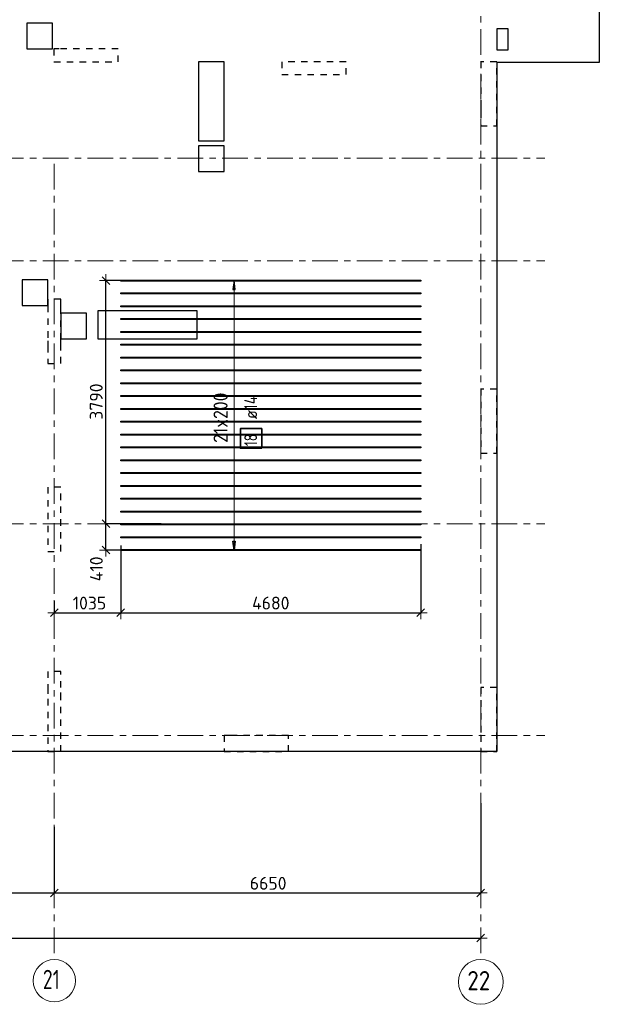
# Model space of a CAD drawing. Header units: metres. Extents: x -38 to 97, y -15 to 21.
# Tile 14 of 216: x 54 to 63, y -4 to 11. Entities that reach past the tile are written whole.
import ezdxf

# ---------------------------------------------------------------- set-up
doc = ezdxf.new("R2010")
doc.units = ezdxf.units.M
doc.header["$PDMODE"] = 65
for name, pattern in [('______11', [0.5, 0.4, -0.05, 0, -0.05]), ('______2', [0.0405, 0.03, -0.0105]), ('______5', [1.1, 0.8, -0.1, 0.1, -0.1])]:
    doc.linetypes.add(name, pattern=pattern)
for name, color, linetype, lineweight in [('XR$2$Осевая линия (1)', 7, '______5', 13), ('XR$2$Размерная линия (1)', 7, 'Continuous', 13), ('XR$5$Перекрытие (1)', 7, 'Continuous', 35), ('XR$5$Размерная линия (1)', 7, 'Continuous', 13)]:
    doc.layers.add(name, color=color, linetype=linetype, lineweight=lineweight)
doc.layers.add('XR$5$Арм.стержн.Доп. Арм верхн.зоны Х', color=7, linetype='Continuous', lineweight=35, true_color=0x8c8cff)
doc.layers.add('XR$7$Стена_ бетон несущ.', color=7, linetype='Continuous', lineweight=70, true_color=0xb4b496)
doc.styles.add('ISOCPEUR', font='txt')
doc.dimstyles.new('DIMSTYLE_3', dxfattribs={"dimtxt": 0.2, "dimasz": 0.2, "dimexe": 0, "dimexo": 0, "dimgap": 0.1, "dimtad": 2, "dimdec": 0, "dimlfac": 1000, "dimrnd": 5, "dimzin": 12, "dimdsep": 46, "dimtxsty": 'ISOCPEUR', "dimblk1": 'ALL_ML_STRICH', "dimblk2": 'ALL_ML_STRICH', "dimsah": 1, "dimcen": 0, "dimclrd": 7, "dimclre": 256, "dimclrt": 7, "dimadec": 0, "dimazin": 0, "dimtfac": 1, "dimtdec": 0, "dimtix": 1, "dimtmove": 2, "dimatfit": 3, "dimfxl": 0, "dimtzin": 0, "dimlwd": 0, "dimlwe": -3, "dimarcsym": 0})
doc.dimstyles.new('DIMSTYLE_36', dxfattribs={"dimtxt": 0.2, "dimasz": 0.2, "dimexe": 0, "dimexo": 0, "dimgap": 0.1, "dimtad": 2, "dimdec": 0, "dimlfac": 1000, "dimrnd": 5, "dimzin": 12, "dimdsep": 46, "dimtxsty": 'ISOCPEUR', "dimblk1": 'ALL_ML_STRICH', "dimblk2": 'ALL_ML_STRICH', "dimsah": 1, "dimcen": 0, "dimclrd": 7, "dimclre": 256, "dimclrt": 7, "dimadec": 0, "dimazin": 0, "dimtfac": 1, "dimtdec": 0, "dimtix": 1, "dimtmove": 2, "dimatfit": 3, "dimfxl": 0, "dimtvp": 1.2, "dimtzin": 0, "dimlwd": 0, "dimlwe": -3, "dimarcsym": 0})

# ---------------------------------------------------------------- blocks, each defined once
blk = doc.blocks.new('ALL_ML_STRICH')
at = {"color": 0, "linetype": 'ByBlock', "lineweight": -2}
for p, q in [((-1, 0), (0.5, 0)), ((-0.3, -0.3), (0.3, 0.3)), ((0, -0.5), (0, 0.5))]:
    blk.add_line(p, q, dxfattribs=at)
blk = doc.blocks.new('*D12')
at = {"layer": 'DEFPOINTS', "color": 7, "linetype": 'Continuous', "lineweight": 13, "transparency": 33554687}
for p in [(0.5, -3.103), (0.5, -3.156), (61.6, -3.14)]:
    blk.add_point(p, dxfattribs=at)
at = {"layer": 'XR$2$Размерная линия (1)', "color": 9, "linetype": 'Continuous', "lineweight": -2, "true_color": 0xc7c7c7, "transparency": 33554687}
for p, q in [((0.5, -3.123), (0.5, -3.156)), ((61.6, -3.156), (61.6, -3.156))]:
    blk.add_line(p, q, dxfattribs=at)
at = {"layer": 'XR$2$Размерная линия (1)', "color": 7, "linetype": 'Continuous', "lineweight": -2, "transparency": 33554687}
blk.add_line((0.5, -3.156), (61.6, -3.156), dxfattribs=at)
at = {"layer": 'XR$2$Размерная линия (1)', "color": 7, "linetype": 'Continuous', "lineweight": 13, "transparency": 33554687, "xscale": 0.2, "yscale": 0.2, "zscale": 0.2, "rotation": 180}
blk.add_blockref('ALL_ML_STRICH', (0.5, -3.156), dxfattribs=at)
at = {"layer": 'XR$2$Размерная линия (1)', "color": 7, "linetype": 'Continuous', "lineweight": 13, "transparency": 33554687, "xscale": 0.2, "yscale": 0.2, "zscale": 0.2}
blk.add_blockref('ALL_ML_STRICH', (61.6, -3.156), dxfattribs=at)
at = {"layer": 'XR$2$Размерная линия (1)', "color": 7, "linetype": 'Continuous', "lineweight": 13, "transparency": 33554687, "insert": (31.1, -3.006), "char_height": 0.2, "width": 1, "attachment_point": 5, "style": 'ISOCPEUR'}
blk.add_mtext('\\A1;{61100}', dxfattribs=at)
blk = doc.blocks.new('*D24')
at = {"layer": 'DEFPOINTS', "color": 7, "linetype": 'Continuous', "lineweight": 13, "transparency": 33554687}
for p in [(54.95, -1.403), (48.15, -1.606), (48.15, -2.452)]:
    blk.add_point(p, dxfattribs=at)
at = {"layer": 'XR$2$Размерная линия (1)', "color": 9, "linetype": 'Continuous', "lineweight": -2, "true_color": 0xc7c7c7, "transparency": 33554687}
for p, q in [((54.95, -1.423), (54.95, -2.452)), ((48.15, -1.626), (48.15, -2.452))]:
    blk.add_line(p, q, dxfattribs=at)
at = {"layer": 'XR$2$Размерная линия (1)', "color": 7, "linetype": 'Continuous', "lineweight": -2, "transparency": 33554687}
blk.add_line((48.15, -2.452), (54.95, -2.452), dxfattribs=at)
at = {"layer": 'XR$2$Размерная линия (1)', "color": 7, "linetype": 'Continuous', "lineweight": 13, "transparency": 33554687, "xscale": 0.2, "yscale": 0.2, "zscale": 0.2, "rotation": 180}
blk.add_blockref('ALL_ML_STRICH', (48.15, -2.452), dxfattribs=at)
at = {"layer": 'XR$2$Размерная линия (1)', "color": 7, "linetype": 'Continuous', "lineweight": 13, "transparency": 33554687, "xscale": 0.2, "yscale": 0.2, "zscale": 0.2}
blk.add_blockref('ALL_ML_STRICH', (54.95, -2.452), dxfattribs=at)
at = {"layer": 'XR$2$Размерная линия (1)', "color": 7, "linetype": 'Continuous', "lineweight": 13, "transparency": 33554687, "insert": (51.56, -2.302), "char_height": 0.2, "width": 0.8, "attachment_point": 5, "style": 'ISOCPEUR'}
blk.add_mtext('\\A1;{6800}', dxfattribs=at)
blk = doc.blocks.new('*D25')
at = {"layer": 'DEFPOINTS', "color": 7, "linetype": 'Continuous', "lineweight": 13, "transparency": 33554687}
for p in [(61.6, -1.033), (54.95, -1.403), (54.95, -2.452)]:
    blk.add_point(p, dxfattribs=at)
at = {"layer": 'XR$2$Размерная линия (1)', "color": 9, "linetype": 'Continuous', "lineweight": -2, "true_color": 0xc7c7c7, "transparency": 33554687}
for p, q in [((61.6, -1.053), (61.6, -2.452)), ((54.95, -1.423), (54.95, -2.452))]:
    blk.add_line(p, q, dxfattribs=at)
at = {"layer": 'XR$2$Размерная линия (1)', "color": 7, "linetype": 'Continuous', "lineweight": -2, "transparency": 33554687}
blk.add_line((54.95, -2.452), (61.6, -2.452), dxfattribs=at)
at = {"layer": 'XR$2$Размерная линия (1)', "color": 7, "linetype": 'Continuous', "lineweight": 13, "transparency": 33554687, "xscale": 0.2, "yscale": 0.2, "zscale": 0.2, "rotation": 180}
blk.add_blockref('ALL_ML_STRICH', (54.95, -2.452), dxfattribs=at)
at = {"layer": 'XR$2$Размерная линия (1)', "color": 7, "linetype": 'Continuous', "lineweight": 13, "transparency": 33554687, "xscale": 0.2, "yscale": 0.2, "zscale": 0.2}
blk.add_blockref('ALL_ML_STRICH', (61.6, -2.452), dxfattribs=at)
at = {"layer": 'XR$2$Размерная линия (1)', "color": 7, "linetype": 'Continuous', "lineweight": 13, "transparency": 33554687, "insert": (58.285, -2.302), "char_height": 0.2, "width": 0.8, "attachment_point": 5, "style": 'ISOCPEUR'}
blk.add_mtext('\\A1;{6650}', dxfattribs=at)
blk = doc.blocks.new('*D642')
at = {"layer": 'DEFPOINTS', "color": 7, "linetype": 'Continuous', "lineweight": 13, "transparency": 33554687}
for p in [(56.639, 3.3), (55.754, 2.89), (57.094, 2.89)]:
    blk.add_point(p, dxfattribs=at)
at = {"layer": 'XR$5$Размерная линия (1)', "color": 9, "linetype": 'Continuous', "lineweight": -2, "true_color": 0xc7c7c7, "transparency": 33554687}
for p, q in [((56.619, 3.3), (55.754, 3.3)), ((57.074, 2.89), (55.754, 2.89))]:
    blk.add_line(p, q, dxfattribs=at)
at = {"layer": 'XR$5$Размерная линия (1)', "color": 7, "linetype": 'Continuous', "lineweight": -2, "transparency": 33554687}
blk.add_line((55.754, 2.89), (55.754, 3.3), dxfattribs=at)
at = {"layer": 'XR$5$Размерная линия (1)', "color": 7, "linetype": 'Continuous', "lineweight": 13, "transparency": 33554687, "xscale": 0.2, "yscale": 0.2, "zscale": 0.2}
for p, rotation in [((55.754, 3.3), 90), ((55.754, 2.89), 270)]:
    blk.add_blockref('ALL_ML_STRICH', p, dxfattribs=dict(at, rotation=rotation))
at = {"layer": 'XR$5$Размерная линия (1)', "color": 7, "linetype": 'Continuous', "lineweight": 13, "transparency": 33554687, "insert": (55.606, 2.598), "char_height": 0.2, "width": 0.6, "attachment_point": 5, "rotation": 90, "style": 'ISOCPEUR'}
blk.add_mtext('\\A1;{410}', dxfattribs=at)
blk = doc.blocks.new('*D643')
at = {"layer": 'DEFPOINTS', "color": 7, "linetype": 'Continuous', "lineweight": 13, "transparency": 33554687}
for p in [(56.784, 7.09), (55.754, 3.3), (56.639, 3.3)]:
    blk.add_point(p, dxfattribs=at)
at = {"layer": 'XR$5$Размерная линия (1)', "color": 9, "linetype": 'Continuous', "lineweight": -2, "true_color": 0xc7c7c7, "transparency": 33554687}
for p, q in [((56.764, 7.09), (55.754, 7.09)), ((56.619, 3.3), (55.754, 3.3))]:
    blk.add_line(p, q, dxfattribs=at)
at = {"layer": 'XR$5$Размерная линия (1)', "color": 7, "linetype": 'Continuous', "lineweight": -2, "transparency": 33554687}
blk.add_line((55.754, 3.3), (55.754, 7.09), dxfattribs=at)
at = {"layer": 'XR$5$Размерная линия (1)', "color": 7, "linetype": 'Continuous', "lineweight": 13, "transparency": 33554687, "xscale": 0.2, "yscale": 0.2, "zscale": 0.2}
for p, rotation in [((55.754, 7.09), 90), ((55.754, 3.3), 270)]:
    blk.add_blockref('ALL_ML_STRICH', p, dxfattribs=dict(at, rotation=rotation))
at = {"layer": 'XR$5$Размерная линия (1)', "color": 7, "linetype": 'Continuous', "lineweight": 13, "transparency": 33554687, "insert": (55.604, 5.205), "char_height": 0.2, "width": 0.8, "attachment_point": 5, "rotation": 90, "style": 'ISOCPEUR'}
blk.add_mtext('\\A1;{3790}', dxfattribs=at)
blk = doc.blocks.new('*D644')
at = {"layer": 'DEFPOINTS', "color": 7, "linetype": 'Continuous', "lineweight": 13, "transparency": 33554687}
for p in [(55.986, 2.98), (54.95, 2.117), (54.95, 1.915)]:
    blk.add_point(p, dxfattribs=at)
at = {"layer": 'XR$5$Размерная линия (1)', "color": 9, "linetype": 'Continuous', "lineweight": -2, "true_color": 0xc7c7c7, "transparency": 33554687}
for p, q in [((55.986, 2.96), (55.986, 1.915)), ((54.95, 2.097), (54.95, 1.915))]:
    blk.add_line(p, q, dxfattribs=at)
at = {"layer": 'XR$5$Размерная линия (1)', "color": 7, "linetype": 'Continuous', "lineweight": -2, "transparency": 33554687}
blk.add_line((54.95, 1.915), (55.986, 1.915), dxfattribs=at)
at = {"layer": 'XR$5$Размерная линия (1)', "color": 7, "linetype": 'Continuous', "lineweight": 13, "transparency": 33554687, "xscale": 0.2, "yscale": 0.2, "zscale": 0.2, "rotation": 180}
blk.add_blockref('ALL_ML_STRICH', (54.95, 1.915), dxfattribs=at)
at = {"layer": 'XR$5$Размерная линия (1)', "color": 7, "linetype": 'Continuous', "lineweight": 13, "transparency": 33554687, "xscale": 0.2, "yscale": 0.2, "zscale": 0.2}
blk.add_blockref('ALL_ML_STRICH', (55.986, 1.915), dxfattribs=at)
at = {"layer": 'XR$5$Размерная линия (1)', "color": 7, "linetype": 'Continuous', "lineweight": 13, "transparency": 33554687, "insert": (55.498, 2.065), "char_height": 0.2, "width": 0.8, "attachment_point": 5, "style": 'ISOCPEUR'}
blk.add_mtext('\\A1;{1035}', dxfattribs=at)
blk = doc.blocks.new('*D645')
at = {"layer": 'DEFPOINTS', "color": 7, "linetype": 'Continuous', "lineweight": 13, "transparency": 33554687}
for p in [(55.986, 2.98), (60.666, 3.005), (55.986, 1.915)]:
    blk.add_point(p, dxfattribs=at)
at = {"layer": 'XR$5$Размерная линия (1)', "color": 9, "linetype": 'Continuous', "lineweight": -2, "true_color": 0xc7c7c7, "transparency": 33554687}
for p, q in [((55.986, 2.96), (55.986, 1.915)), ((60.666, 2.985), (60.666, 1.915))]:
    blk.add_line(p, q, dxfattribs=at)
at = {"layer": 'XR$5$Размерная линия (1)', "color": 7, "linetype": 'Continuous', "lineweight": -2, "transparency": 33554687}
blk.add_line((55.986, 1.915), (60.666, 1.915), dxfattribs=at)
at = {"layer": 'XR$5$Размерная линия (1)', "color": 7, "linetype": 'Continuous', "lineweight": 13, "transparency": 33554687, "xscale": 0.2, "yscale": 0.2, "zscale": 0.2, "rotation": 180}
blk.add_blockref('ALL_ML_STRICH', (55.986, 1.915), dxfattribs=at)
at = {"layer": 'XR$5$Размерная линия (1)', "color": 7, "linetype": 'Continuous', "lineweight": 13, "transparency": 33554687, "xscale": 0.2, "yscale": 0.2, "zscale": 0.2}
blk.add_blockref('ALL_ML_STRICH', (60.666, 1.915), dxfattribs=at)
at = {"layer": 'XR$5$Размерная линия (1)', "color": 7, "linetype": 'Continuous', "lineweight": 13, "transparency": 33554687, "insert": (58.326, 2.065), "char_height": 0.2, "width": 0.8, "attachment_point": 5, "style": 'ISOCPEUR'}
blk.add_mtext('\\A1;{4680}', dxfattribs=at)

msp = doc.modelspace()

# ---------------------------------------------------------------- linework, layer by layer
at = {"layer": 'XR$2$Осевая линия (1)', "color": 253, "linetype": '______11', "lineweight": 13, "true_color": 0xa0a0a0, "transparency": 33554687}
for p, q in [((61.6, -3.39), (61.6, 19.78)), ((-2.63, 9), (62.6, 9)), ((54.95, -3.39), (54.95, 8.98)), ((-2.63, 7.4), (62.6, 7.4)), ((-2.63, 3.3), (62.6, 3.3)), ((-2.63, 0), (62.6, 0))]:
    msp.add_line(p, q, dxfattribs=at)
at = {"layer": 'XR$2$Осевая линия (1)', "color": 7, "linetype": 'Continuous', "lineweight": 13, "transparency": 33554687}
for centre, radius in [((54.9504, -3.8199), 0.3304), ((61.6018, -3.8388), 0.3493)]:
    msp.add_circle(centre, radius, dxfattribs=at)
at = {"layer": 'XR$5$Арм.стержн.Доп. Арм верхн.зоны Х', "color": 253, "linetype": 'Continuous', "lineweight": -3, "true_color": 0xa0a0a0, "transparency": 33554687}
for p, q in [((57.7533, 7.0902), (57.6533, 7.0902)), ((57.7533, 7.0902), (57.8533, 7.0902)), ((57.7533, 2.8902), (57.6533, 2.8902)), ((57.7533, 2.8902), (57.8533, 2.8902))]:
    msp.add_line(p, q, dxfattribs=at)
at = {"layer": 'XR$5$Арм.стержн.Доп. Арм верхн.зоны Х', "color": 7, "linetype": 'Continuous', "lineweight": 25, "transparency": 33554687}
for p, q in [((57.7533, 7.0902), (57.7333, 6.9502)), ((57.7733, 6.9502), (57.7533, 7.0902)), ((57.7333, 6.9502), (57.7733, 6.9502)), ((57.7533, 2.8902), (57.7333, 3.0302)), ((57.7333, 3.0302), (57.7733, 3.0302)), ((57.7733, 3.0302), (57.7533, 2.8902))]:
    msp.add_line(p, q, dxfattribs=at)
at = {"layer": 'XR$5$Арм.стержн.Доп. Арм верхн.зоны Х', "color": 7, "linetype": 'Continuous', "lineweight": 13, "transparency": 33554687}
for p, q in [((57.7533, 7.0902), (57.7533, 7.0902)), ((57.7533, 2.8902), (57.7533, 7.0902)), ((57.7533, 2.8902), (57.7533, 2.8902))]:
    msp.add_line(p, q, dxfattribs=at)
at = {"layer": 'XR$5$Арм.стержн.Доп. Арм верхн.зоны Х', "color": 7, "linetype": 'Continuous', "lineweight": 25, "transparency": 33554687}
for points in [[(60.666, 7.0832), (55.986, 7.0832), (55.986, 7.0972), (60.666, 7.0972), (60.666, 7.0832)], [(60.666, 6.8832), (55.986, 6.8832), (55.986, 6.8972), (60.666, 6.8972), (60.666, 6.8832)], [(60.666, 6.6832), (55.986, 6.6832), (55.986, 6.6972), (60.666, 6.6972), (60.666, 6.6832)], [(60.666, 6.4832), (55.986, 6.4832), (55.986, 6.4972), (60.666, 6.4972), (60.666, 6.4832)], [(60.666, 6.2832), (55.986, 6.2832), (55.986, 6.2972), (60.666, 6.2972), (60.666, 6.2832)], [(60.666, 6.0832), (55.986, 6.0832), (55.986, 6.0972), (60.666, 6.0972), (60.666, 6.0832)], [(60.666, 5.8832), (55.986, 5.8832), (55.986, 5.8972), (60.666, 5.8972), (60.666, 5.8832)], [(60.666, 5.6832), (55.986, 5.6832), (55.986, 5.6972), (60.666, 5.6972), (60.666, 5.6832)], [(60.666, 5.4832), (55.986, 5.4832), (55.986, 5.4972), (60.666, 5.4972), (60.666, 5.4832)], [(60.666, 5.2832), (55.986, 5.2832), (55.986, 5.2972), (60.666, 5.2972), (60.666, 5.2832)], [(60.666, 5.0832), (55.986, 5.0832), (55.986, 5.0972), (60.666, 5.0972), (60.666, 5.0832)], [(60.666, 4.8832), (55.986, 4.8832), (55.986, 4.8972), (60.666, 4.8972), (60.666, 4.8832)], [(60.666, 4.6832), (55.986, 4.6832), (55.986, 4.6972), (60.666, 4.6972), (60.666, 4.6832)], [(60.666, 4.4832), (55.986, 4.4832), (55.986, 4.4972), (60.666, 4.4972), (60.666, 4.4832)], [(60.666, 4.2832), (55.986, 4.2832), (55.986, 4.2972), (60.666, 4.2972), (60.666, 4.2832)], [(60.666, 4.0832), (55.986, 4.0832), (55.986, 4.0972), (60.666, 4.0972), (60.666, 4.0832)], [(60.666, 3.8832), (55.986, 3.8832), (55.986, 3.8972), (60.666, 3.8972), (60.666, 3.8832)], [(60.666, 3.6832), (55.986, 3.6832), (55.986, 3.6972), (60.666, 3.6972), (60.666, 3.6832)], [(60.666, 3.4832), (55.986, 3.4832), (55.986, 3.4972), (60.666, 3.4972), (60.666, 3.4832)], [(60.666, 3.2832), (55.986, 3.2832), (55.986, 3.2972), (60.666, 3.2972), (60.666, 3.2832)], [(60.666, 3.0832), (55.986, 3.0832), (55.986, 3.0972), (60.666, 3.0972), (60.666, 3.0832)], [(60.666, 2.8832), (55.986, 2.8832), (55.986, 2.8972), (60.666, 2.8972), (60.666, 2.8832)]]:
    msp.add_lwpolyline(points, dxfattribs=at)
at = {"layer": 'XR$5$Арм.стержн.Доп. Арм верхн.зоны Х', "color": 7, "linetype": 'Continuous', "lineweight": 35, "transparency": 33554687}
msp.add_lwpolyline([(58.1866, 4.4782), (58.1866, 4.7849), (57.8533, 4.7849), (57.8533, 4.4782), (58.1866, 4.4782)], dxfattribs=at)
at = {"layer": 'XR$5$Перекрытие (1)', "color": 7, "linetype": 'Continuous', "lineweight": 25, "transparency": 33554687}
for p, q in [((63.45, 13.8374), (63.45, 10.4874)), ((54.5206, 11.1002), (54.5206, 10.7002)), ((54.9206, 11.1002), (54.5206, 11.1002)), ((54.9206, 10.7002), (54.9206, 11.1002)), ((62.03, 11.0124), (61.85, 11.0124)), ((61.85, 11.0124), (61.85, 10.6874)), ((62.03, 10.6874), (62.03, 11.0124)), ((54.5206, 10.7002), (54.9206, 10.7002)), ((61.85, 10.6874), (62.03, 10.6874)), ((57.2005, 10.5002), (57.2005, 9.2702)), ((57.6005, 10.5002), (57.2005, 10.5002)), ((57.6005, 9.2702), (57.6005, 10.5002)), ((61.85, 10.4874), (61.85, -0.2498)), ((62.03, 10.4874), (61.85, 10.4874)), ((63.45, 10.4874), (62.03, 10.4874)), ((57.2005, 9.2702), (57.6005, 9.2702)), ((57.6005, 9.1893), (57.2005, 9.1892)), ((57.2005, 9.1892), (57.2005, 8.7892)), ((57.6005, 8.7893), (57.6005, 9.1893)), ((57.2005, 8.7892), (57.6005, 8.7893)), ((54.4501, 7.1002), (54.4501, 6.7002)), ((54.8501, 7.1002), (54.4501, 7.1002)), ((54.8501, 6.7002), (54.8501, 7.1002)), ((54.4501, 6.7002), (54.8501, 6.7002)), ((55.63, 6.6202), (55.63, 6.1802)), ((57.18, 6.6202), (55.63, 6.6202)), ((57.18, 6.1802), (57.18, 6.6202)), ((55.45, 6.5803), (55.05, 6.5802)), ((55.05, 6.5802), (55.05, 6.1802)), ((55.45, 6.1803), (55.45, 6.5803)), ((55.05, 6.1802), (55.45, 6.1803)), ((55.63, 6.1802), (57.18, 6.1802)), ((61.85, -0.2498), (32.725, -0.2498))]:
    msp.add_line(p, q, dxfattribs=at)
at = {"layer": 'XR$7$Стена_ бетон несущ.', "color": 253, "linetype": '______2', "lineweight": -3, "true_color": 0xa0a0a0, "transparency": 33554687}
for p, q in [((55.025, 10.7), (54.945, 10.7)), ((54.945, 10.7), (54.945, 10.5)), ((55.945, 10.7), (55.025, 10.7)), ((55.945, 10.5), (55.945, 10.7)), ((54.945, 10.5), (55.945, 10.5)), ((59.4996, 10.5), (58.4996, 10.5)), ((58.4996, 10.5), (58.4996, 10.3)), ((59.4996, 10.3), (59.4996, 10.5)), ((61.6, 10.5), (61.6, 10.3)), ((61.85, 10.5), (61.6, 10.5)), ((61.85, 9.5), (61.85, 10.5)), ((58.4996, 10.3), (59.4996, 10.3)), ((61.6, 10.3), (61.6, 9.8)), ((61.6, 9.8), (61.6, 9.72)), ((61.6, 9.72), (61.6, 9.5)), ((61.6, 9.5), (61.85, 9.5)), ((55.05, 6.8), (54.85, 6.8)), ((54.85, 6.8), (54.85, 6.7)), ((55.05, 6.6999), (55.05, 6.8)), ((54.85, 6.7), (54.85, 6.5)), ((55.05, 6.6199), (55.05, 6.6999)), ((55.05, 6.1699), (55.05, 6.6199)), ((54.85, 6.5), (54.85, 6.15)), ((54.85, 6.15), (54.85, 6.07)), ((55.05, 6.0899), (55.05, 6.1699)), ((54.85, 6.07), (54.85, 5.8)), ((55.05, 5.8), (55.05, 6.0899)), ((54.85, 5.8), (55.05, 5.8)), ((61.6, 5.4), (61.6, 4.4)), ((61.85, 5.4), (61.6, 5.4)), ((61.85, 4.4), (61.85, 5.4)), ((61.6, 4.4), (61.85, 4.4)), ((55.05, 3.87), (54.85, 3.87)), ((54.85, 3.87), (54.85, 2.87)), ((55.05, 2.87), (55.05, 3.87)), ((54.85, 2.87), (55.05, 2.87)), ((55.05, 1), (54.85, 1)), ((54.85, 1), (54.85, 0.75)), ((55.05, 0.75), (55.05, 1)), ((54.85, 0.75), (54.85, 0.57)), ((55.05, 0.57), (55.05, 0.75)), ((61.6, 0.75), (61.6, 0)), ((61.85, 0.75), (61.6, 0.75)), ((61.85, -0.25), (61.85, 0.75)), ((54.85, 0.57), (54.85, -0.25)), ((55.05, -0.25), (55.05, 0.57)), ((57.7002, 0), (57.6, 0)), ((57.6, 0), (57.6, -0.25)), ((58.6002, 0), (57.7002, 0)), ((58.6002, -0.25), (58.6002, 0)), ((61.6, 0), (61.6, -0.25)), ((54.85, -0.25), (55.05, -0.25)), ((57.6, -0.25), (58.6002, -0.25)), ((61.6, -0.25), (61.85, -0.25))]:
    msp.add_line(p, q, dxfattribs=at)

# ---------------------------------------------------------------- texts
at = {"layer": 'XR$2$Осевая линия (1)', "color": 7, "linetype": 'Continuous', "lineweight": 13, "transparency": 33554687, "char_height": 0.3, "attachment_point": 7, "style": 'ISOCPEUR'}
for s, insert, width in [('\\W0.75;21', (54.7704, -3.9504), 0.472281), ('\\W0.87;22', (61.3918, -3.9693), 0.550812)]:
    msp.add_mtext(s, dxfattribs=dict(at, insert=insert, width=width))
at = {"layer": 'XR$5$Арм.стержн.Доп. Арм верхн.зоны Х', "color": 7, "linetype": 'Continuous', "lineweight": 13, "transparency": 33554687, "insert": (57.6533, 4.5612), "char_height": 0.22, "width": 0.979318, "attachment_point": 7, "rotation": 90, "style": 'ISOCPEUR'}
msp.add_mtext('\\W0.91;21x200', dxfattribs=at)
at = {"layer": 'XR$5$Арм.стержн.Доп. Арм верхн.зоны Х', "color": 7, "linetype": 'Continuous', "lineweight": 25, "transparency": 33554687, "char_height": 0.2, "attachment_point": 7, "rotation": 90, "style": 'ISOCPEUR'}
for s, insert, width in [('\\W0.89; ø14 ', (58.1133, 4.8182), 0.769432), ('\\W0.75;18', (58.1133, 4.5115), 0.314854)]:
    msp.add_mtext(s, dxfattribs=dict(at, insert=insert, width=width))

# ---------------------------------------------------------------- dimensions: what is measured, and where the dimension line sits
at = {"layer": 'XR$2$Размерная линия (1)', "color": 7, "linetype": 'Continuous', "lineweight": 13, "transparency": 33554687}
for base, p1, p2, picture, middle in [((61.6, -2.452), (54.95, -1.4227), (61.6, -1.053), '*D25', (58.285, -2.302)), ((54.95, -2.452), (48.15, -1.6259), (54.95, -1.4227), '*D24', (51.56, -2.302)), ((61.6, -3.1563), (0.5, -3.1233), (61.6, -3.1563), '*D12', (31.1, -3.0063))]:
    dim = msp.add_linear_dim(base=base, p1=p1, p2=p2, dimstyle='DIMSTYLE_3', override={"dimpost": '<>', "dimclrd": 7, "dimclre": 9, "dimclrt": 7, "dimlwd": 0, "dimlwe": 65533}, dxfattribs=at)
    dim.commit()
    dim.dimension.update_dxf_attribs({"geometry": picture, "text_midpoint": middle, "dimtype": 160})
at = {"layer": 'XR$5$Размерная линия (1)', "color": 7, "linetype": 'Continuous', "lineweight": 13, "transparency": 33554687}
for base, p1, p2, dimstyle, picture, middle in [((55.754, 7.0902), (56.6192, 3.3), (56.7637, 7.0902), 'DIMSTYLE_3', '*D643', (55.604, 5.2051)), ((55.754, 3.3), (57.0737, 2.8902), (56.6192, 3.3), 'DIMSTYLE_36', '*D642', (55.6059, 2.5982))]:
    dim = msp.add_linear_dim(base=base, p1=p1, p2=p2, angle=90, dimstyle=dimstyle, override={"dimpost": '<>', "dimclrd": 7, "dimclre": 9, "dimclrt": 7, "dimlwd": 0, "dimlwe": 65533}, dxfattribs=at)
    dim.commit()
    dim.dimension.update_dxf_attribs({"geometry": picture, "text_midpoint": middle, "dimtype": 160})
for base, p1, p2, picture, middle in [((55.986, 1.9154), (54.95, 2.0974), (55.986, 2.9605), '*D644', (55.498, 2.0654)), ((60.666, 1.9154), (55.986, 2.9605), (60.666, 2.9851), '*D645', (58.326, 2.0654))]:
    dim = msp.add_linear_dim(base=base, p1=p1, p2=p2, dimstyle='DIMSTYLE_3', override={"dimpost": '<>', "dimclrd": 7, "dimclre": 9, "dimclrt": 7, "dimlwd": 0, "dimlwe": 65533}, dxfattribs=at)
    dim.commit()
    dim.dimension.update_dxf_attribs({"geometry": picture, "text_midpoint": middle, "dimtype": 160})

doc.saveas('drawing.dxf')
